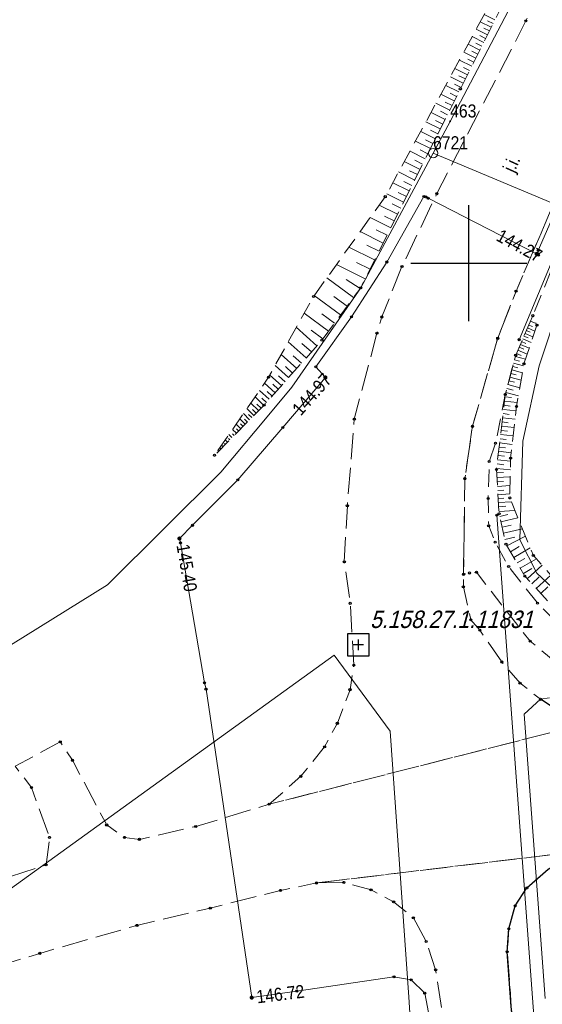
# Model space of a CAD drawing. Header units: metres. Extents: x 5548743 to 5556416, y 5707500 to 5714000.
# Tile 158 of 244: x 5554261 to 5554306, y 5710236 to 5710321. Entities that reach past the tile are written whole.
import ezdxf
from ezdxf.enums import TextEntityAlignment as Align

# ---------------------------------------------------------------- set-up
doc = ezdxf.new("R2010")
doc.units = ezdxf.units.M
for name, pattern in [('1.5_0.75', [2.25, 1.5, -0.75]), ('2.25_0.75', [3, 2.25, -0.75]), ('219-1000', [0])]:
    doc.linetypes.add(name, pattern=pattern)
doc.layers.get('0').update_dxf_attribs({"color": 2, "lineweight": 5})
doc.styles.get("Standard").update_dxf_attribs({"font": 'Working1250', "width": 0.75})

# ---------------------------------------------------------------- blocks, each defined once
blk = doc.blocks.new('203')
at = {"linetype": 'Continuous', "lineweight": 0}
h = blk.add_hatch(color=0, dxfattribs=at)
edge = h.paths.add_edge_path()
edge.add_arc((0, 0), 0.09, 0, 360)
blk = doc.blocks.new('202')
at = {"color": 0, "linetype": 'Continuous', "lineweight": 0}
blk.add_circle((0, 0), 0.4, dxfattribs=at)
blk = doc.blocks.new('PW01')
at = {"linetype": 'Continuous', "lineweight": 13}
h = blk.add_hatch(color=0, dxfattribs=at)
edge = h.paths.add_edge_path()
edge.add_arc((0, 0), 0.18, 0, 360)
blk = doc.blocks.new('PIKIETAW1891')
at = {"color": 0}
blk.add_circle((0, 0), 0.09, dxfattribs=at)
blk = doc.blocks.new('OSSP')
at = {"color": 0}
for p, q in [((-0.939, 0.938), (-0.939, -0.938)), ((-0.939, 0.938), (-0.939, -0.938)), ((0.936, 0.938), (-0.939, 0.938)), ((0.936, 0.938), (-0.939, 0.938)), ((0.936, -0.938), (0.936, 0.938)), ((0.936, -0.938), (0.936, 0.938)), ((0.45, 0), (-0.45, 0)), ((0.45, 0), (-0.45, 0)), ((0, -0.45), (0, 0.45)), ((0, -0.45), (0, 0.45)), ((-0.939, -0.938), (0.936, -0.938)), ((-0.939, -0.938), (0.936, -0.938))]:
    blk.add_line(p, q, dxfattribs=at)
blk = doc.blocks.new('RAMKA1000K')
at = {"color": 0}
for p, q in [((700, 295), (700, 305)), ((695, 300), (705, 300))]:
    blk.add_line(p, q, dxfattribs=at)

msp = doc.modelspace()

# ---------------------------------------------------------------- linework, layer by layer
at = {"layer": '000 Inne (niezydentyfikowane)', "color": 7, "linetype": 'CONTINUOUS', "lineweight": 18, "flags": 128}
for points in [[(5554302.24, 5710320.97), (5554301.32, 5710321.44)], [(5554301.93, 5710320.34), (5554300.98, 5710320.82)], [(5554301.77, 5710320.02), (5554301.29, 5710320.26)], [(5554302.09, 5710320.66), (5554301.62, 5710320.89)], [(5554301.28, 5710319.04), (5554300.29, 5710319.54)], [(5554301.61, 5710319.7), (5554300.64, 5710320.18)], [(5554301.44, 5710319.37), (5554300.96, 5710319.62)], [(5554300.94, 5710318.37), (5554299.93, 5710318.87)], [(5554301.11, 5710318.71), (5554300.61, 5710318.96)], [(5554300.6, 5710317.68), (5554299.56, 5710318.2)], [(5554300.77, 5710318.03), (5554300.26, 5710318.28)], [(5554300.25, 5710316.97), (5554299.19, 5710317.5)], [(5554300.07, 5710316.62), (5554299.53, 5710316.88)], [(5554300.42, 5710317.33), (5554299.9, 5710317.59)], [(5554299.52, 5710315.51), (5554298.41, 5710316.07)], [(5554299.89, 5710316.25), (5554298.8, 5710316.79)], [(5554299.7, 5710315.89), (5554299.15, 5710316.16)], [(5554299.14, 5710314.76), (5554298.01, 5710315.33)], [(5554299.33, 5710315.14), (5554298.77, 5710315.42)], [(5554298.75, 5710313.99), (5554297.6, 5710314.57)], [(5554298.95, 5710314.38), (5554298.38, 5710314.66)], [(5554298.36, 5710313.2), (5554297.17, 5710313.79)], [(5554298.56, 5710313.6), (5554297.97, 5710313.89)], [(5554297.96, 5710312.39), (5554296.74, 5710313)], [(5554298.16, 5710312.8), (5554297.56, 5710313.1)], [(5554297.54, 5710311.57), (5554296.3, 5710312.19)], [(5554297.75, 5710311.98), (5554297.14, 5710312.29)], [(5554297.12, 5710310.73), (5554295.85, 5710311.36)], [(5554297.33, 5710311.15), (5554296.71, 5710311.46)], [(5554296.69, 5710309.87), (5554295.4, 5710310.51)], [(5554296.91, 5710310.3), (5554296.27, 5710310.62)], [(5554296.25, 5710308.99), (5554294.93, 5710309.65)], [(5554296.47, 5710309.43), (5554295.82, 5710309.76)], [(5554295.8, 5710308.08), (5554294.44, 5710308.76)], [(5554296.02, 5710308.54), (5554295.36, 5710308.87)], [(5554295.34, 5710307.16), (5554293.95, 5710307.86)], [(5554295.57, 5710307.63), (5554294.88, 5710307.97)], [(5554294.87, 5710306.22), (5554293.45, 5710306.93)], [(5554295.1, 5710306.7), (5554294.4, 5710307.05)], [(5554294.38, 5710305.25), (5554292.93, 5710305.98)], [(5554294.63, 5710305.74), (5554293.91, 5710306.1)], [(5554293.86, 5710304.21), (5554292.28, 5710305)], [(5554294.13, 5710304.74), (5554293.38, 5710305.12)], [(5554293.27, 5710303.04), (5554291.5, 5710303.92)], [(5554293.57, 5710303.64), (5554292.74, 5710304.06)], [(5554292.62, 5710301.73), (5554290.64, 5710302.72)], [(5554292.95, 5710302.4), (5554292.02, 5710302.87)], [(5554291.88, 5710300.27), (5554289.67, 5710301.37)], [(5554292.26, 5710301.02), (5554291.21, 5710301.54)], [(5554291.07, 5710298.64), (5554288.6, 5710299.88)], [(5554291.49, 5710299.47), (5554290.32, 5710300.06)], [(5554290.07, 5710297.03), (5554287.77, 5710298.73)], [(5554290.63, 5710297.8), (5554289.43, 5710298.58)], [(5554288.95, 5710295.53), (5554286.68, 5710297.21)], [(5554289.51, 5710296.28), (5554288.37, 5710297.12)], [(5554287.91, 5710294.12), (5554285.81, 5710295.67)], [(5554288.42, 5710294.81), (5554287.33, 5710295.62)], [(5554305.32, 5710295), (5554305.81, 5710294.79)], [(5554286.91, 5710292.87), (5554285.13, 5710294.46)], [(5554287.42, 5710293.46), (5554286.42, 5710294.2)], [(5554304.85, 5710293.93), (5554305.53, 5710293.63)], [(5554304.96, 5710294.17), (5554305.29, 5710294.03)], [(5554305.06, 5710294.41), (5554305.7, 5710294.13)], [(5554305.17, 5710294.65), (5554305.48, 5710294.52)], [(5554285.98, 5710291.83), (5554284.44, 5710293.2)], [(5554286.43, 5710292.33), (5554285.6, 5710293.07)], [(5554304.55, 5710293.23), (5554304.92, 5710293.07)], [(5554304.65, 5710293.47), (5554305.37, 5710293.15)], [(5554304.75, 5710293.7), (5554305.1, 5710293.55)], [(5554304.11, 5710292.21), (5554304.52, 5710292.04)], [(5554304.23, 5710292.48), (5554305.03, 5710292.13)], [(5554304.34, 5710292.74), (5554304.73, 5710292.57)], [(5554304.45, 5710292.99), (5554305.2, 5710292.66)], [(5554285.18, 5710290.92), (5554283.83, 5710292.11)], [(5554285.57, 5710291.36), (5554284.85, 5710292)], [(5554303.86, 5710291.36), (5554304.72, 5710291.13)], [(5554303.93, 5710291.65), (5554304.36, 5710291.53)], [(5554304.01, 5710291.94), (5554304.88, 5710291.7)], [(5554284.47, 5710290.13), (5554283.31, 5710291.17)], [(5554284.81, 5710290.51), (5554284.19, 5710291.07)], [(5554303.7, 5710290.78), (5554304.62, 5710290.54)], [(5554303.78, 5710291.07), (5554304.22, 5710290.96)], [(5554283.86, 5710289.44), (5554282.85, 5710290.34)], [(5554284.16, 5710289.77), (5554283.61, 5710290.26)], [(5554303.46, 5710289.85), (5554303.95, 5710289.72)], [(5554303.54, 5710290.17), (5554304.51, 5710289.91)], [(5554303.62, 5710290.48), (5554304.09, 5710290.35)], [(5554282.8, 5710288.25), (5554281.95, 5710289.01)], [(5554283.31, 5710288.82), (5554282.39, 5710289.64)], [(5554283.05, 5710288.53), (5554282.61, 5710288.92)], [(5554283.58, 5710289.12), (5554283.1, 5710289.55)], [(5554303.19, 5710288.84), (5554304.27, 5710288.55)], [(5554303.28, 5710289.18), (5554303.81, 5710289.04)], [(5554303.37, 5710289.52), (5554304.39, 5710289.25)], [(5554282.33, 5710287.72), (5554281.58, 5710288.46)], [(5554282.56, 5710287.98), (5554282.15, 5710288.34)], [(5554303.07, 5710288.1), (5554304.17, 5710287.97)], [(5554303.12, 5710288.47), (5554303.68, 5710288.41)], [(5554281.48, 5710286.86), (5554280.88, 5710287.45)], [(5554281.88, 5710287.27), (5554281.21, 5710287.93)], [(5554281.68, 5710287.06), (5554281.36, 5710287.37)], [(5554282.1, 5710287.49), (5554281.74, 5710287.84)], [(5554302.99, 5710287.37), (5554304.07, 5710287.25)], [(5554303.03, 5710287.74), (5554303.57, 5710287.67)], [(5554280.73, 5710286.1), (5554280.26, 5710286.56)], [(5554281.11, 5710286.49), (5554280.58, 5710287.02)], [(5554280.92, 5710286.29), (5554280.67, 5710286.54)], [(5554281.29, 5710286.67), (5554281.01, 5710286.95)], [(5554302.86, 5710286.3), (5554303.4, 5710286.23)], [(5554302.9, 5710286.66), (5554303.98, 5710286.53)], [(5554302.95, 5710287.02), (5554303.49, 5710286.95)], [(5554279.97, 5710285.33), (5554279.63, 5710285.65)], [(5554280.35, 5710285.71), (5554279.95, 5710286.11)], [(5554280.16, 5710285.52), (5554279.98, 5710285.7)], [(5554280.54, 5710285.91), (5554280.32, 5710286.12)], [(5554302.78, 5710285.57), (5554303.32, 5710285.51)], [(5554302.82, 5710285.94), (5554303.9, 5710285.81)], [(5554279.2, 5710284.55), (5554279.01, 5710284.75)], [(5554279.4, 5710284.74), (5554279.28, 5710284.86)], [(5554279.59, 5710284.94), (5554279.32, 5710285.2)], [(5554279.78, 5710285.13), (5554279.63, 5710285.28)], [(5554302.69, 5710284.85), (5554303.23, 5710284.79)], [(5554302.73, 5710285.21), (5554303.82, 5710285.09)], [(5554278.44, 5710283.78), (5554278.38, 5710283.84)], [(5554278.63, 5710283.97), (5554278.58, 5710284.02)], [(5554278.82, 5710284.16), (5554278.69, 5710284.29)], [(5554279.01, 5710284.36), (5554278.93, 5710284.44)], [(5554302.56, 5710283.77), (5554303.65, 5710283.64)], [(5554302.61, 5710284.13), (5554303.15, 5710284.06)], [(5554302.65, 5710284.49), (5554303.74, 5710284.36)], [(5554302.48, 5710283.04), (5554303.59, 5710282.91)], [(5554302.52, 5710283.4), (5554303.07, 5710283.34)], [(5554302.39, 5710282.29), (5554303.58, 5710282.17)], [(5554302.44, 5710282.67), (5554303.01, 5710282.6)], [(5554302.4, 5710281.9), (5554302.99, 5710281.93)], [(5554302.42, 5710281.5), (5554303.57, 5710281.57)], [(5554302.45, 5710281.12), (5554303, 5710281.15)], [(5554302.47, 5710280.74), (5554303.55, 5710280.81)], [(5554302.49, 5710280.38), (5554303.02, 5710280.41)], [(5554302.51, 5710280.02), (5554303.54, 5710280.09)], [(5554302.53, 5710279.68), (5554303.03, 5710279.71)], [(5554302.55, 5710279.34), (5554303.67, 5710279.41)], [(5554302.57, 5710278.98), (5554303.19, 5710279.02)], [(5554302.6, 5710278.58), (5554303.97, 5710278.66)], [(5554302.66, 5710278.14), (5554303.36, 5710278.3)], [(5554302.77, 5710277.69), (5554304.23, 5710278.02)], [(5554302.87, 5710277.21), (5554303.65, 5710277.38)], [(5554302.99, 5710276.7), (5554304.62, 5710277.07)], [(5554303.11, 5710276.16), (5554303.97, 5710276.36)], [(5554303.28, 5710275.62), (5554304.89, 5710276.43)], [(5554303.59, 5710275.1), (5554304.33, 5710275.54)], [(5554303.88, 5710274.61), (5554305.29, 5710275.44)], [(5554304.16, 5710274.13), (5554304.83, 5710274.52)], [(5554304.43, 5710273.67), (5554305.82, 5710274.49)], [(5554304.7, 5710273.21), (5554305.44, 5710273.65)], [(5554305.04, 5710272.77), (5554306.31, 5710273.93)], [(5554305.42, 5710272.34), (5554306.05, 5710272.93)], [(5554305.81, 5710271.92), (5554307.06, 5710273.08)], [(5554306.2, 5710271.51), (5554306.82, 5710272.08)]]:
    msp.add_lwpolyline(points, dxfattribs=at)
at = {"layer": '218-kontur użytku gruntowego', "color": 3, "linetype": 'CONTINUOUS', "lineweight": 18, "flags": 128}
for points in [[(5554306.03, 5710326.79), (5554298.39, 5710312.22)], [(5554298.39, 5710312.22), (5554296.92, 5710309.48)], [(5554296.92, 5710309.48), (5554290.68, 5710297.86)], [(5554290.68, 5710297.86), (5554284.76, 5710289.31)], [(5554306.06, 5710291.14), (5554307.87, 5710296.59)], [(5554304.66, 5710284.63), (5554306.06, 5710291.14)], [(5554284.76, 5710289.31), (5554282.61, 5710286.73)], [(5554282.61, 5710286.73), (5554278.63, 5710281.96)], [(5554304.39, 5710276.13), (5554304.66, 5710284.63)], [(5554278.63, 5710281.96), (5554268.85, 5710272.26)], [(5554305.86, 5710273.26), (5554304.39, 5710276.13)], [(5554308.39, 5710270.9), (5554305.86, 5710273.26)], [(5554268.85, 5710272.26), (5554259.4, 5710266.38)], [(5554254.59, 5710241.77), (5554288.4, 5710266.17)], [(5554288.4, 5710266.17), (5554293.23, 5710259.62)], [(5554306.18, 5710262.37), (5554306.96, 5710262.5)], [(5554304.78, 5710261.1), (5554306.18, 5710262.37)], [(5554306.58, 5710236.55), (5554304.78, 5710261.1)], [(5554293.23, 5710259.62), (5554294.82, 5710236.67)], [(5554294.82, 5710236.67), (5554295.18, 5710231.27)]]:
    msp.add_lwpolyline(points, dxfattribs=at)
at = {"layer": '219-działka ewidencyjna', "color": 7, "linetype": '219-1000', "lineweight": 18, "flags": 128}
for points in [[(5554306.03, 5710326.79), (5554298.39, 5710312.22)], [(5554298.39, 5710312.22), (5554296.92, 5710309.48)], [(5554296.92, 5710309.48), (5554310.56, 5710303.77)]]:
    msp.add_lwpolyline(points, dxfattribs=at)
at = {"layer": 'chodnik', "color": 7, "linetype": '1.5_0.75', "lineweight": 18, "flags": 128}
msp.add_lwpolyline([(5554364.11, 5710430.92), (5554363.89, 5710430.87), (5554363.67, 5710430.82), (5554363.46, 5710430.75), (5554363.25, 5710430.68), (5554363.04, 5710430.58), (5554362.84, 5710430.49), (5554362.64, 5710430.37), (5554362.46, 5710430.26), (5554362.27, 5710430.12), (5554361.31, 5710429.48), (5554360.54, 5710428.9), (5554359.75, 5710428.05), (5554358.74, 5710426.66), (5554352.05, 5710411.17), (5554339.54, 5710382.11), (5554326.59, 5710351.06), (5554311.34, 5710314.54), (5554304.07, 5710297.57), (5554302.49, 5710293.51), (5554300.31, 5710285.92), (5554299.66, 5710281.4), (5554299.54, 5710273.15), (5554300.06, 5710273.27), (5554300.66, 5710273.33), (5554305.28, 5710267.38), (5554308.56, 5710264.71), (5554315.57, 5710261.76), (5554315.6, 5710260.56), (5554319.59, 5710260.92), (5554319.39, 5710262.78), (5554320.23, 5710263.89), (5554343.83, 5710265.74), (5554370.89, 5710267.84), (5554378.22, 5710268.05), (5554414.15, 5710268.23), (5554420.26, 5710268.42), (5554467.76, 5710272.06), (5554528.12, 5710276.78), (5554529.29, 5710276.04), (5554529.45, 5710273.96), (5554533.45, 5710274.17), (5554532.87, 5710275.9), (5554534.37, 5710277.31), (5554567.84, 5710279.87), (5554624.61, 5710284.23), (5554665.49, 5710287.36), (5554722.3, 5710291.93), (5554721.99, 5710294.06), (5554692.86, 5710291.62), (5554652.68, 5710288.66), (5554603.96, 5710284.82), (5554555.37, 5710281.04), (5554532.95, 5710279.32), (5554528.95, 5710279.05), (5554490.76, 5710276.14), (5554445.64, 5710272.63), (5554420.03, 5710270.57), (5554405.25, 5710270.1), (5554377.56, 5710270.36), (5554361.34, 5710269.19), (5554333.35, 5710266.59), (5554319.69, 5710265.79), (5554314.93, 5710265.73), (5554311.9, 5710266.23), (5554310.06, 5710266.91), (5554307.75, 5710268.85), (5554305.92, 5710270.67), (5554303.43, 5710273.82), (5554302.27, 5710275.92), (5554301.71, 5710277.33), (5554301.66, 5710279.69), (5554301.76, 5710282.88), (5554302.3, 5710284.46), (5554303.14, 5710288.66), (5554304.04, 5710292.05), (5554305.52, 5710295.46), (5554308.47, 5710302.74), (5554313.84, 5710314.76), (5554318.06, 5710324.52), (5554324.12, 5710337.82), (5554330.55, 5710352.92), (5554344.43, 5710385.68), (5554343.76, 5710385.4), (5554358.3, 5710418.07)], close=True, dxfattribs=at)
at = {"layer": 'jezdnia', "color": 7, "linetype": '2.25_0.75', "lineweight": 18, "flags": 128}
for points in [[(5554368.01, 5710463.75), (5554357.68, 5710443.77), (5554354.58, 5710437.6), (5554349.35, 5710423.54), (5554342.78, 5710408.11), (5554325.33, 5710366.75), (5554309.25, 5710330.18), (5554304.92, 5710320.89), (5554297.25, 5710305.99), (5554294.24, 5710299.7), (5554292.51, 5710295.35), (5554292.08, 5710293.95), (5554290.13, 5710286.53), (5554289.53, 5710279.07), (5554289.27, 5710274.23), (5554289.78, 5710270.65), (5554290.09, 5710265.31), (5554289.76, 5710263.2), (5554288.67, 5710260.3), (5554287.57, 5710258.27), (5554285.53, 5710255.73), (5554282.8, 5710253.32), (5554310.28, 5710260.32), (5554308.01, 5710261.18), (5554306.18, 5710262.37), (5554304.41, 5710263.77), (5554302.84, 5710265.59), (5554300.95, 5710268.33), (5554300.17, 5710269.22), (5554299.53, 5710272.08), (5554299.54, 5710273.15), (5554299.66, 5710281.4), (5554300.31, 5710285.92), (5554302.49, 5710293.51), (5554304.07, 5710297.57), (5554311.34, 5710314.54), (5554326.59, 5710351.06), (5554339.54, 5710382.11), (5554352.05, 5710411.17), (5554358.74, 5710426.66), (5554367.01, 5710444.9), (5554374.62, 5710458.51)], [(5554286.87, 5710246.53), (5554310.62, 5710249.39), (5554313.02, 5710249.64), (5554356.51, 5710253.11), (5554398.75, 5710256.18), (5554458.33, 5710260.65), (5554520.28, 5710265.46), (5554529.94, 5710266.3), (5554533.96, 5710266.54), (5554642.18, 5710274.85), (5554752.55, 5710283.55), (5554757.3, 5710284.09), (5554764.62, 5710284.87), (5554772.72, 5710286.02), (5554780.26, 5710287.1), (5554788.19, 5710288.57), (5554794.39, 5710289.76), (5554801.87, 5710291.51), (5554817.73, 5710295.59), (5554822.95, 5710297.38), (5554830.44, 5710299.81), (5554836.13, 5710302.09), (5554844.96, 5710305.26), (5554850.94, 5710307.74), (5554855.73, 5710309.77), (5554864.28, 5710313.78), (5554868.44, 5710315.93), (5554879.13, 5710321.64), (5554893.08, 5710329.84), (5554900.82, 5710334.86), (5554905.94, 5710338.07), (5554932.96, 5710356.3), (5554953.33, 5710370.25), (5554955.04, 5710371.15), (5554957.52, 5710371.74), (5554960.56, 5710371.56), (5554961.95, 5710371.05), (5554963.17, 5710370.34), (5554955.43, 5710383.54), (5554954.57, 5710381.37), (5554953.36, 5710379.34), (5554941.62, 5710370.79), (5554913.34, 5710351.2), (5554889.37, 5710335.59), (5554879.09, 5710329.48), (5554867.79, 5710323.34), (5554856.7, 5710317.87), (5554851.12, 5710315.25), (5554837.39, 5710309.59), (5554822.28, 5710304.4), (5554810.81, 5710300.94), (5554791, 5710295.98), (5554781.3, 5710294.19), (5554760.54, 5710291.41), (5554749.22, 5710290.2), (5554712.72, 5710287.45), (5554626.12, 5710280.54), (5554543.48, 5710274.22), (5554509.19, 5710271.71), (5554421.1, 5710264.86), (5554411.37, 5710264.31), (5554375.97, 5710264.45), (5554315.99, 5710259.97), (5554313.02, 5710260), (5554310.28, 5710260.32), (5554282.8, 5710253.32), (5554276.46, 5710251.4), (5554271.61, 5710250.29), (5554270.32, 5710250.46), (5554268.79, 5710251.53), (5554265.84, 5710257.11), (5554264.79, 5710258.71), (5554260.9, 5710256.6), (5554262.31, 5710254.76), (5554263.87, 5710250.46), (5554263.57, 5710248.09), (5554247.08, 5710242.71), (5554236.32, 5710238.19), (5554229.58, 5710234.81), (5554222.95, 5710231.33), (5554214.84, 5710226.35), (5554205.93, 5710220.52), (5554199.06, 5710215.52), (5554197.52, 5710215.94), (5554193.99, 5710212.54), (5554193.95, 5710211.46), (5554191.56, 5710209.53), (5554185.2, 5710203.91), (5554175.02, 5710194.7), (5554165.59, 5710185.7), (5554154.52, 5710175.6), (5554158.99, 5710171.37), (5554168.86, 5710181), (5554177.03, 5710188.43), (5554184.81, 5710195.02), (5554194.51, 5710202.86), (5554207.91, 5710213.24), (5554217.1, 5710219.5), (5554229.56, 5710226.79), (5554239.49, 5710231.76), (5554249.85, 5710236.13), (5554257.27, 5710238.67), (5554263.03, 5710240.46), (5554271.4, 5710242.87), (5554277.72, 5710244.36), (5554283.77, 5710245.89)], [(5554409.74, 5710022.91), (5554393.62, 5710038.48), (5554374.42, 5710057.11), (5554372.57, 5710058.83), (5554358.03, 5710073.55), (5554351.96, 5710079.64), (5554348.42, 5710084.03), (5554345.12, 5710088.25), (5554341.67, 5710093.23), (5554339.7, 5710097.72), (5554332.95, 5710115.69), (5554322.87, 5710141.85), (5554320.94, 5710146.7), (5554314, 5710164.51), (5554311.39, 5710174.17), (5554310.27, 5710178.98), (5554308.84, 5710189.67), (5554306.37, 5710209), (5554304.04, 5710231.96), (5554303.66, 5710235.88), (5554303.31, 5710240.6), (5554303.45, 5710242.58), (5554303.99, 5710244.55), (5554305, 5710246.1), (5554306.84, 5710247.72), (5554308.54, 5710248.72), (5554310.62, 5710249.39), (5554286.87, 5710246.53), (5554289.22, 5710246.58), (5554291.57, 5710245.93), (5554293.52, 5710244.91), (5554295.22, 5710243.52), (5554296.33, 5710241.48), (5554297.14, 5710239.04), (5554298.45, 5710230.58), (5554300.33, 5710217.37), (5554302.2, 5710202.73), (5554303.7, 5710191.39), (5554304.2, 5710186.34), (5554303.83, 5710177.44), (5554307.28, 5710166.62), (5554313.38, 5710150.97), (5554327.65, 5710113.49), (5554335.85, 5710092.19), (5554339.88, 5710086.1), (5554342.77, 5710081.84), (5554346.16, 5710077.8), (5554352.75, 5710071.06), (5554388.17, 5710036.37), (5554423.86, 5710001.33), (5554461.73, 5709964.5), (5554491.24, 5709934.92), (5554532.68, 5709892.85), (5554552.77, 5709871.19), (5554554.25, 5709868.96), (5554557.42, 5709863.45), (5554561.88, 5709853), (5554570.46, 5709830.14), (5554579.02, 5709834.31), (5554582.16, 5709836.7), (5554590.29, 5709829.13), (5554598.8, 5709820.52), (5554603.31, 5709825.34), (5554609.41, 5709831.74), (5554600.83, 5709833.67), (5554596.39, 5709834.67), (5554571.27, 5709859.21), (5554548.16, 5709883.33), (5554520.64, 5709911.93), (5554493.17, 5709940.18), (5554464.52, 5709968.6), (5554427.74, 5710004.63), (5554423, 5710008.88), (5554418.16, 5710014.73)]]:
    msp.add_lwpolyline(points, close=True, dxfattribs=at)
at = {"layer": 'krawężnik', "color": 7, "linetype": 'CONTINUOUS', "lineweight": 25, "flags": 128}
for points in [[(5554626.12, 5710280.54), (5554543.48, 5710274.22), (5554509.19, 5710271.71), (5554421.1, 5710264.86), (5554411.37, 5710264.31), (5554375.97, 5710264.45), (5554315.99, 5710259.97), (5554313.02, 5710260), (5554310.28, 5710260.32), (5554308.01, 5710261.18), (5554306.18, 5710262.37)], [(5554311.39, 5710174.17), (5554310.27, 5710178.98), (5554308.84, 5710189.67), (5554306.37, 5710209), (5554304.04, 5710231.96), (5554303.66, 5710235.88), (5554303.31, 5710240.6), (5554303.45, 5710242.58), (5554303.99, 5710244.55), (5554305, 5710246.1), (5554306.84, 5710247.72), (5554308.54, 5710248.72), (5554310.62, 5710249.39), (5554313.02, 5710249.64), (5554356.51, 5710253.11), (5554398.75, 5710256.18), (5554458.33, 5710260.65), (5554520.28, 5710265.46), (5554529.94, 5710266.3), (5554533.96, 5710266.54), (5554642.18, 5710274.85)]]:
    msp.add_lwpolyline(points, dxfattribs=at)
at = {"layer": 'przewód gazowy', "color": 40, "linetype": 'CONTINUOUS', "lineweight": 18, "flags": 128}
msp.add_lwpolyline([(5554312.25, 5710315.41), (5554305.98, 5710301.09), (5554306, 5710300.68), (5554305.84, 5710300.79), (5554296.49, 5710305.59), (5554296.28, 5710305.72), (5554296.13, 5710305.75), (5554292.93, 5710300.09), (5554289.89, 5710295.36), (5554286.82, 5710291.05), (5554287.64, 5710290.13), (5554283.97, 5710285.82), (5554280.1, 5710281.31), (5554276.19, 5710277.38), (5554275.06, 5710276.24), (5554275.15, 5710275.86), (5554277.22, 5710263.8), (5554277.35, 5710263.24), (5554281.29, 5710236.64), (5554285.18, 5710237.21), (5554293.55, 5710238.43), (5554295.03, 5710238.18), (5554296.2, 5710237.02), (5554297.38, 5710230.8)], dxfattribs=at)
msp.add_lwpolyline([(5554312.25, 5710315.41), (5554305.98, 5710301.09), (5554306, 5710300.68), (5554305.84, 5710300.79), (5554296.49, 5710305.59), (5554296.28, 5710305.72), (5554296.13, 5710305.75), (5554292.93, 5710300.09), (5554289.89, 5710295.36), (5554286.82, 5710291.05), (5554287.64, 5710290.13), (5554283.97, 5710285.82), (5554280.1, 5710281.31), (5554276.19, 5710277.38), (5554275.06, 5710276.24), (5554275.15, 5710275.86), (5554277.22, 5710263.8), (5554277.35, 5710263.24), (5554281.29, 5710236.64), (5554285.18, 5710237.21), (5554293.55, 5710238.43), (5554295.03, 5710238.18), (5554296.2, 5710237.02), (5554297.38, 5710230.8)], dxfattribs=at)
at = {"layer": 'przewód telekomunikacyjny podziemny', "color": 30, "linetype": 'CONTINUOUS', "lineweight": 18, "flags": 128}
for points in [[(5554304.34, 5710293.39), (5554319.62, 5710330.07), (5554337.26, 5710371.94), (5554363.03, 5710433.74), (5554374.01, 5710454.75)], [(5554304.34, 5710293.39), (5554319.62, 5710330.07), (5554337.26, 5710371.94), (5554363.03, 5710433.74), (5554374.01, 5710454.75)], [(5554605.74, 5709653.11), (5554598.77, 5709689.93), (5554589.65, 5709737.16), (5554586.44, 5709754.57), (5554582.02, 5709785.76), (5554578.14, 5709801.03), (5554562.66, 5709842.16), (5554556.54, 5709858.94), (5554553.87, 5709864.48), (5554559.44, 5709872.07), (5554558.47, 5709873.54), (5554558.74, 5709878.88), (5554522.83, 5709914.43), (5554494.92, 5709941), (5554462.82, 5709971.62), (5554403.04, 5710030), (5554373.88, 5710058.51), (5554354.46, 5710078.06), (5554344.78, 5710089.53), (5554329.55, 5710126.39), (5554326.44, 5710137.44), (5554312.57, 5710176.3), (5554306.77, 5710219.12), (5554302.41, 5710278.25)]]:
    msp.add_lwpolyline(points, dxfattribs=at)
at = {"layer": 'skarpa nieumocniona', "color": 7, "linetype": '1.5_0.75', "lineweight": 18, "flags": 128}
for points in [[(5554322.28, 5710478.16), (5554326.37, 5710461.38), (5554325.37, 5710460.32), (5554328.57, 5710451.11), (5554339.28, 5710440.77), (5554347.42, 5710439.05), (5554350.31, 5710438.91), (5554341.01, 5710420.02), (5554335.34, 5710405.83), (5554320.23, 5710366.98), (5554311.76, 5710348.16), (5554306.12, 5710338.85), (5554303.72, 5710325.86), (5554292.8, 5710305.73), (5554286.61, 5710297.11), (5554282.74, 5710290.15), (5554278.09, 5710283.42), (5554282.35, 5710287.74), (5554287.34, 5710293.35), (5554290.68, 5710297.86), (5554299.27, 5710315.02), (5554304.86, 5710326.21), (5554308.83, 5710337.43), (5554311.58, 5710341.8), (5554314.28, 5710347.18), (5554343.19, 5710418.72), (5554353.73, 5710442.02), (5554347.01, 5710441.77), (5554340.63, 5710443.19), (5554336.13, 5710448.83), (5554329.7, 5710453.13), (5554328.36, 5710458.45), (5554330.07, 5710458.54), (5554328.38, 5710465.86), (5554326.16, 5710479.38)], [(5554322.28, 5710478.16), (5554326.37, 5710461.38), (5554325.37, 5710460.32), (5554328.57, 5710451.11), (5554339.28, 5710440.77), (5554347.42, 5710439.05), (5554350.31, 5710438.91), (5554341.01, 5710420.02), (5554335.34, 5710405.83), (5554320.23, 5710366.98), (5554311.76, 5710348.16), (5554306.12, 5710338.85), (5554303.72, 5710325.86), (5554292.8, 5710305.73), (5554286.61, 5710297.11), (5554282.74, 5710290.15), (5554278.09, 5710283.42), (5554282.35, 5710287.74), (5554287.34, 5710293.35), (5554290.68, 5710297.86), (5554299.27, 5710315.02), (5554304.86, 5710326.21), (5554308.83, 5710337.43), (5554311.58, 5710341.8), (5554314.28, 5710347.18), (5554343.19, 5710418.72), (5554353.73, 5710442.02), (5554347.01, 5710441.77), (5554340.63, 5710443.19), (5554336.13, 5710448.83), (5554329.7, 5710453.13), (5554328.36, 5710458.45), (5554330.07, 5710458.54), (5554328.38, 5710465.86), (5554326.16, 5710479.38)], [(5554525.84, 5710282.43), (5554473.8, 5710278.77), (5554456.25, 5710276.86), (5554428.16, 5710274.58), (5554412.73, 5710273.81), (5554405.95, 5710273.17), (5554376.66, 5710273.64), (5554360.54, 5710272.8), (5554332.75, 5710269.88), (5554316.2, 5710268.78), (5554313.03, 5710267.94), (5554310.02, 5710269.73), (5554305.56, 5710274.78), (5554303.53, 5710279.74), (5554303.6, 5710283.17), (5554304.11, 5710287.63), (5554304.75, 5710291.31), (5554305.87, 5710294.64), (5554305.52, 5710295.46), (5554304.04, 5710292.05), (5554303.14, 5710288.66), (5554302.38, 5710282.2), (5554302.61, 5710278.38), (5554303.2, 5710275.76), (5554304.83, 5710272.99), (5554309.1, 5710268.35), (5554312.87, 5710266.31), (5554314.78, 5710266.06), (5554334.6, 5710267.72), (5554374.23, 5710270.72), (5554405.62, 5710270.77), (5554420.14, 5710271.19), (5554448.36, 5710273.37), (5554479.88, 5710275.9), (5554528, 5710279.75)], [(5554525.84, 5710282.43), (5554473.8, 5710278.77), (5554456.25, 5710276.86), (5554428.16, 5710274.58), (5554412.73, 5710273.81), (5554405.95, 5710273.17), (5554376.66, 5710273.64), (5554360.54, 5710272.8), (5554332.75, 5710269.88), (5554316.2, 5710268.78), (5554313.03, 5710267.94), (5554310.02, 5710269.73), (5554305.56, 5710274.78), (5554303.53, 5710279.74), (5554303.6, 5710283.17), (5554304.11, 5710287.63), (5554304.75, 5710291.31), (5554305.87, 5710294.64), (5554305.52, 5710295.46), (5554304.04, 5710292.05), (5554303.14, 5710288.66), (5554302.38, 5710282.2), (5554302.61, 5710278.38), (5554303.2, 5710275.76), (5554304.83, 5710272.99), (5554309.1, 5710268.35), (5554312.87, 5710266.31), (5554314.78, 5710266.06), (5554334.6, 5710267.72), (5554374.23, 5710270.72), (5554405.62, 5710270.77), (5554420.14, 5710271.19), (5554448.36, 5710273.37), (5554479.88, 5710275.9), (5554528, 5710279.75)]]:
    msp.add_lwpolyline(points, close=True, dxfattribs=at)

# ---------------------------------------------------------------- block references
at = {"layer": '202-punkt graniczny', "color": 7, "linetype": 'CONTINUOUS', "lineweight": 18}
msp.add_blockref('202', (5554296.92, 5710309.48), dxfattribs=at)
at = {"layer": '203-punkt graniczny', "color": 7, "linetype": 'CONTINUOUS', "lineweight": 18}
msp.add_blockref('203', (5554298.39, 5710312.22), dxfattribs=at)
at = {"layer": 'Punkt roboczy BDOT GESUT K1', "color": 6, "linetype": 'CONTINUOUS', "lineweight": 18}
for p in [(5554304.92, 5710320.89), (5554299.27, 5710315.02), (5554292.8, 5710305.73), (5554296.13, 5710305.75), (5554296.13, 5710305.75), (5554296.28, 5710305.72), (5554296.28, 5710305.72), (5554297.25, 5710305.99), (5554296.49, 5710305.59), (5554296.49, 5710305.59), (5554305.84, 5710300.79), (5554305.84, 5710300.79), (5554305.84, 5710300.79), (5554305.84, 5710300.79), (5554305.98, 5710301.09), (5554305.98, 5710301.09), (5554306, 5710300.68), (5554306, 5710300.68), (5554292.93, 5710300.09), (5554292.93, 5710300.09), (5554294.24, 5710299.7), (5554290.68, 5710297.86), (5554304.07, 5710297.57), (5554304.07, 5710297.57), (5554286.61, 5710297.11), (5554289.89, 5710295.36), (5554289.89, 5710295.36), (5554292.51, 5710295.35), (5554305.52, 5710295.46), (5554305.52, 5710295.46), (5554292.08, 5710293.95), (5554305.87, 5710294.64), (5554287.34, 5710293.35), (5554302.49, 5710293.51), (5554302.49, 5710293.51), (5554304.34, 5710293.39), (5554304.34, 5710293.39), (5554304.04, 5710292.05), (5554304.04, 5710292.05), (5554304.75, 5710291.31), (5554286.82, 5710291.05), (5554286.82, 5710291.05), (5554282.74, 5710290.15), (5554287.64, 5710290.13), (5554287.64, 5710290.13), (5554287.64, 5710290.13), (5554287.64, 5710290.13), (5554303.14, 5710288.66), (5554303.14, 5710288.66), (5554282.35, 5710287.74), (5554304.11, 5710287.63), (5554290.13, 5710286.53), (5554283.97, 5710285.82), (5554283.97, 5710285.82), (5554300.31, 5710285.92), (5554300.31, 5710285.92), (5554302.3, 5710284.46), (5554278.09, 5710283.42), (5554301.76, 5710282.88), (5554303.6, 5710283.17), (5554302.38, 5710282.2), (5554280.1, 5710281.31), (5554280.1, 5710281.31), (5554299.66, 5710281.4), (5554299.66, 5710281.4), (5554301.66, 5710279.69), (5554303.53, 5710279.74), (5554289.53, 5710279.07), (5554302.41, 5710278.25), (5554302.61, 5710278.38), (5554276.19, 5710277.38), (5554276.19, 5710277.38), (5554301.71, 5710277.33), (5554275.06, 5710276.24), (5554275.06, 5710276.24), (5554275.06, 5710276.24), (5554275.06, 5710276.24), (5554275.15, 5710275.86), (5554275.15, 5710275.86), (5554302.27, 5710275.92), (5554303.2, 5710275.76), (5554305.56, 5710274.78), (5554289.27, 5710274.23), (5554303.43, 5710273.82), (5554299.54, 5710273.15), (5554299.54, 5710273.15), (5554300.06, 5710273.27), (5554300.66, 5710273.33), (5554304.83, 5710272.99), (5554299.53, 5710272.08), (5554289.78, 5710270.65), (5554305.92, 5710270.67), (5554300.17, 5710269.22), (5554300.95, 5710268.33), (5554305.28, 5710267.38), (5554290.09, 5710265.31), (5554302.84, 5710265.59), (5554277.22, 5710263.8), (5554277.22, 5710263.8), (5554277.35, 5710263.24), (5554277.35, 5710263.24), (5554304.41, 5710263.77), (5554289.76, 5710263.2), (5554306.18, 5710262.37), (5554306.18, 5710262.37), (5554288.67, 5710260.3), (5554264.79, 5710258.71), (5554287.57, 5710258.27), (5554265.84, 5710257.11), (5554285.53, 5710255.73), (5554262.31, 5710254.76), (5554282.8, 5710253.32), (5554282.8, 5710253.32), (5554268.79, 5710251.53), (5554276.46, 5710251.4), (5554263.87, 5710250.46), (5554270.32, 5710250.46), (5554271.61, 5710250.29), (5554263.57, 5710248.09), (5554286.87, 5710246.53), (5554286.87, 5710246.53), (5554289.22, 5710246.58), (5554283.77, 5710245.89), (5554291.57, 5710245.93), (5554305, 5710246.1), (5554305, 5710246.1), (5554293.52, 5710244.91), (5554277.72, 5710244.36), (5554303.99, 5710244.55), (5554303.99, 5710244.55), (5554271.4, 5710242.87), (5554295.22, 5710243.52), (5554303.45, 5710242.58), (5554303.45, 5710242.58), (5554296.33, 5710241.48), (5554263.03, 5710240.46), (5554303.31, 5710240.6), (5554303.31, 5710240.6), (5554297.14, 5710239.04), (5554293.55, 5710238.43), (5554293.55, 5710238.43), (5554295.03, 5710238.18), (5554295.03, 5710238.18), (5554285.18, 5710237.21), (5554285.18, 5710237.21), (5554296.2, 5710237.02), (5554296.2, 5710237.02), (5554281.29, 5710236.64), (5554281.29, 5710236.64), (5554281.29, 5710236.64), (5554281.29, 5710236.64)]:
    msp.add_blockref('PIKIETAW1891', p, dxfattribs=at)
at = {"layer": 'rzedna', "color": 40, "linetype": 'CONTINUOUS', "lineweight": 18}
for p in [(5554305.84, 5710300.79), (5554305.84, 5710300.79), (5554287.64, 5710290.13), (5554287.64, 5710290.13), (5554275.06, 5710276.24), (5554275.06, 5710276.24), (5554281.29, 5710236.64), (5554281.29, 5710236.64)]:
    msp.add_blockref('PW01', p, dxfattribs=at)
at = {"layer": 'Szczegółowa osnowa geodezyjna pozioma', "color": 7, "linetype": 'CONTINUOUS', "lineweight": 13}
msp.add_blockref('OSSP', (5554290.486, 5710267.072), dxfattribs=at)
at = {"layer": 'Wstawianie ramki sekcyjnej z opisem', "color": 7, "linetype": 'CONTINUOUS', "lineweight": 13}
msp.add_blockref('RAMKA1000K', (5553600, 5710000), dxfattribs=at)
msp.add_blockref('RAMKA1000K', (5553600, 5710000), dxfattribs=at)
msp.add_blockref('RAMKA1000K', (5553600, 5710000), dxfattribs=at)
msp.add_blockref('RAMKA1000K', (5553600, 5710000), dxfattribs=at)

# ---------------------------------------------------------------- texts
at = {"layer": '202-punkt graniczny-Atr103', "color": 7, "width": 0.9}
msp.add_text('6721', height=1.125, dxfattribs=at).set_placement((5554296.92, 5710309.48), align=Align.BOTTOM_LEFT)
msp.add_text('6721', height=1.125, dxfattribs=at).set_placement((5554296.92, 5710309.48), align=Align.BOTTOM_LEFT)
at = {"layer": '203-punkt graniczny-Atr103', "color": 7, "width": 0.9}
msp.add_text('463', height=1.125, dxfattribs=at).set_placement((5554298.39, 5710312.22), align=Align.BOTTOM_LEFT)
msp.add_text('463', height=1.125, dxfattribs=at).set_placement((5554298.39, 5710312.22), align=Align.BOTTOM_LEFT)
at = {"layer": 'jezdnia-Atr17', "color": 7, "width": 0.9}
msp.add_text('j.i.', height=1.125, rotation=65.409, dxfattribs=at).set_placement((5554303.91, 5710307.72))
at = {"layer": 'rzedna-Atr2', "color": 40, "width": 0.9}
for s, rotation, p in [('144.27', 331.533, (5554302.54, 5710302.49)), ('144.97', 48.291, (5554285.1, 5710287.14)), ('146.72', 7.016, (5554281.71, 5710236.7))]:
    msp.add_text(s, height=1.125, rotation=rotation, dxfattribs=at).set_placement(p, align=Align.MIDDLE_LEFT)
msp.add_text('145.40', height=1.125, rotation=279.739, dxfattribs=at).set_placement((5554274.8, 5710275.66))
at = {"layer": 'Szczegółowa osnowa geodezyjna pozioma-Atr103', "color": 7, "oblique": 15, "width": 0.9}
msp.add_text('5.158.27.1.11831', height=1.5, dxfattribs=at).set_placement((5554291.486, 5710268.072), align=Align.BOTTOM_LEFT)

doc.saveas('drawing.dxf')
